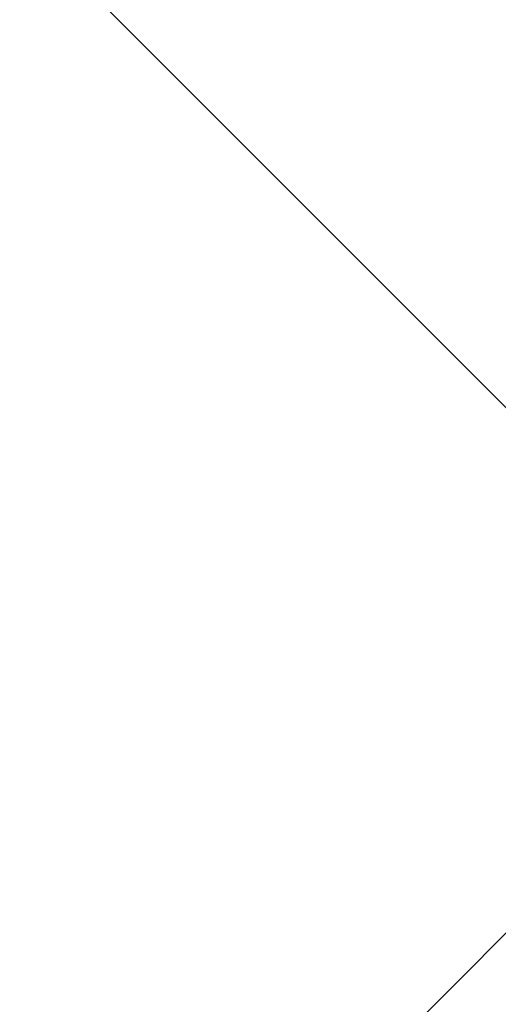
# Model space of a CAD drawing. Header units: metres. Extents: x -115250 to 1551995, y -140807 to 374743.
# Tile 91 of 205: x 115505 to 115624, y 77552 to 77796. Entities that reach past the tile are written whole.
import ezdxf

# ---------------------------------------------------------------- set-up
doc = ezdxf.new("R2010")
doc.units = ezdxf.units.M
doc.header["$LTSCALE"] = 100
doc.linetypes.add('0103aDVOJČERCHOVANÁ', pattern=[6.2, 3, -1, 0.1, -1, 0.1, -1])
doc.linetypes.add('{ Wide Dash }', pattern=[12, 4, -2, 4, -2])
for name, color, linetype, lineweight in [('010-pomocna', 30, 'Continuous', 15), ('910-dvere', 7, 'Continuous', 15), ('910-tenka', 4, 'Continuous', 15)]:
    doc.layers.add(name, color=color, linetype=linetype, lineweight=lineweight)

msp = doc.modelspace()

# ---------------------------------------------------------------- linework, layer by layer
at = {"layer": '010-pomocna', "color": 0, "linetype": '{ Wide Dash }', "flags": 128}
for points in [[(116926.69, 73944.28), (116926.69, 74409.32, 0.414216), (111276.48, 80059.48), (109626.67, 80059.48)], [(116826.69, 73944.28), (116826.69, 74409.32, 0.414216), (111276.49, 79959.48), (109626.67, 79959.48)]]:
    msp.add_lwpolyline(points, format="xyb", dxfattribs=at)
at = {"layer": '910-dvere', "color": 0, "linetype": 'Continuous'}
msp.add_lwpolyline([(114520.22, 78911.42), (114467.18, 78858.37), (115725.84, 77599.71), (115778.88, 77652.76)], close=True, dxfattribs=at)
msp.add_lwpolyline([(115690.48, 77635.07), (114983.38, 76927.96)], dxfattribs=at)
at = {"layer": '910-tenka', "color": 0, "linetype": '0103aDVOJČERCHOVANÁ', "flags": 128}
msp.add_lwpolyline([(117006.22, 74490.32, 0.410375), (111284.83, 80139.54), (109626.67, 80139.48)], format="xyb", dxfattribs=at)

doc.saveas('drawing.dxf')
